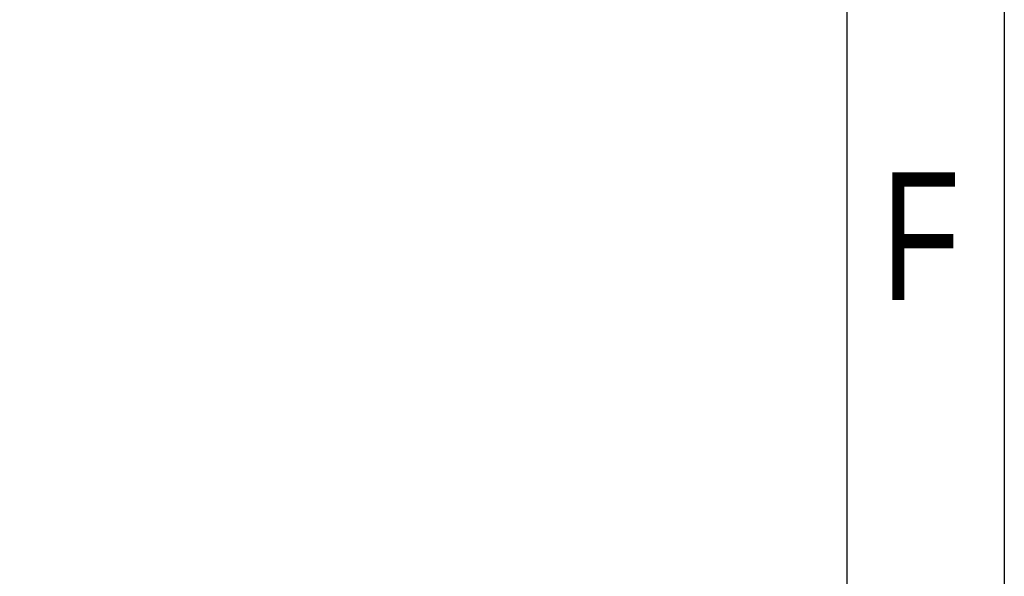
# Model space of a CAD drawing. Extents: x -19 to 391, y -43 to 244.
# Tile 28 of 31: x 360 to 391, y -25 to -8. Entities that reach past the tile are written whole.
import ezdxf

# ---------------------------------------------------------------- set-up
doc = ezdxf.new("R2010")
doc.units = 0
doc.layers.add('BOARD_GEOMETRY_DIMENSION', color=2, linetype='CONTINUOUS')
doc.layers.add('BOARD_GEOMETRY_SILKSCREEN_TOP', color=1, linetype='CONTINUOUS')

msp = doc.modelspace()

# ---------------------------------------------------------------- linework, layer by layer
at = {"layer": 'BOARD_GEOMETRY_DIMENSION'}
msp.add_lwpolyline([(-19.05, -43.18), (-19.05, 243.819934), (390.949942, 243.819934), (390.949942, -43.18)], close=True, dxfattribs=at)
msp.add_lwpolyline([(385.949952, -38.179756), (385.949952, 225.170238)], dxfattribs=at)
at = {"layer": 'BOARD_GEOMETRY_SILKSCREEN_TOP'}
msp.add_lwpolyline([(-19.05, -43.18), (-19.05, 243.819934), (390.949942, 243.819934), (390.949942, -43.18)], close=True, dxfattribs=at)
msp.add_lwpolyline([(385.949952, -38.179756), (385.949952, 225.170238)], dxfattribs=at)

# ---------------------------------------------------------------- texts
at = {"layer": 'BOARD_GEOMETRY_DIMENSION', "width": 0.75}
msp.add_text('F', height=4.064, dxfattribs=at).set_placement((387.050026, -16.679672))
at = {"layer": 'BOARD_GEOMETRY_SILKSCREEN_TOP', "width": 0.75}
msp.add_text('F', height=4.064, dxfattribs=at).set_placement((387.050026, -16.679672))

doc.saveas('drawing.dxf')
